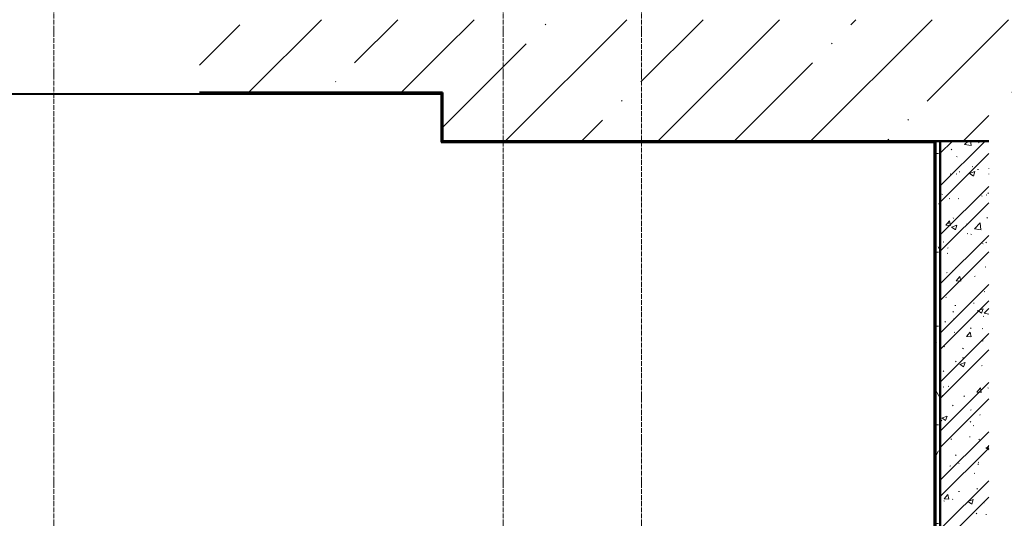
# Model space of a CAD drawing. Header units: millimetres. Extents: x 2069 to 83669, y 801 to 118701.
# Tile 42 of 145: x 22667 to 26720, y 55800 to 57854. Entities that reach past the tile are written whole.
import ezdxf

# ---------------------------------------------------------------- set-up
doc = ezdxf.new("R2010")
doc.units = ezdxf.units.MM
doc.linetypes.add('ADSK_Линия сетки', pattern=[25, 20, -2.5, 0, -2.5])
for name, color, linetype, lineweight in [('Оси', 7, 'Continuous', 9), ('Стены разрез', 7, 'Continuous', 40), ('Стены штриховка', 7, 'Continuous', 40)]:
    doc.layers.add(name, color=color, linetype=linetype, lineweight=lineweight)
pattern_1 = [(45, (0, 0), (-314.308964, 314.308964), []), (45, (314.3, 0), (-314.308964, 314.308964), [555.625, -111.125, 3.353, -107.772])]

# ---------------------------------------------------------------- blocks, each defined once
blk = doc.blocks.new('135_SLK_GD_AR_rvt-1-Оборудование_B2_-11_400__На лист секция 6_-11_400')
at = {"layer": 'Стены разрез', "lineweight": 9, "true_color": 0xaaaaaa}
h = blk.add_hatch(dxfattribs=at)
h.set_pattern_fill('FP_4', color=253, style=0, pattern_type=2)
h.set_pattern_definition([(0, (0, 0), (406.4, 101.6), [33.528, -271.272, 33.528, -271.272, -1625.6]), (0, (0, 0), (406.4, 101.6), [-609.6, 33.528, -576.072, 33.528, -271.272, -711.2]), (0, (0, 0), (406.4, 101.6), [-1524, 33.528, -169.672, 33.528, -474.472]), (120, (152.4, 50.8), (-291.188181, 301.1527241), [33.528, -271.272, 33.528, -271.272, -1625.6]), (120, (152.4, 50.8), (-291.188181, 301.1527241), [-609.6, 33.528, -576.072, 33.528, -271.272, -711.2]), (120, (152.4, 50.8), (-291.188181, 301.1527241), [-1524, 33.528, -169.672, 33.528, -474.472]), (240, (203.2, 254), (-115.211819, -402.7527241), [33.528, -271.272, 33.528, -271.272, -1625.6]), (240, (203.2, 254), (-115.211819, -402.7527241), [-609.6, 33.528, -576.072, 33.528, -271.272, -711.2]), (240, (203.2, 254), (-115.211819, -402.7527241), [-1524, 33.528, -169.672, 33.528, -474.472])])
h.paths.add_polyline_path([(-13031829.7, -9236900.3), (-13031809.7, -9236900.3), (-13031809.7, -9233500.3), (-13031829.7, -9233500.3), (-13031829.7, -9236895.3)])
h = blk.add_hatch(dxfattribs=at)
h.set_pattern_fill('FP_1', color=253, style=0, pattern_type=2)
h.set_pattern_definition([(50, (0, 0), (218.6211678, -19.1267987), [22.86, -251.46]), (355, (0, 0), (-42.2918743, 229.2684153), [18.288, -201.168]), (100.451, (18.22, -1.6), (176.3310746, 210.139632), [19.428, -213.708]), (46.184, (0, 60.96), (325.29495, -50.4516404), [34.29, -377.19]), (96.636, (27.1, 56.76), (284.8830085, 296.912656), [29.142, -320.562]), (351.184, (0, 60.96), (284.8858166, 296.910704), [27.432, -301.752]), (21, (30.48, 45.72), (181.9375257, -122.7183205), [22.86, -251.46]), (326, (30.48, 45.72), (74.1622266, 221.0261817), [18.288, -201.168]), (71.451, (45.64, 35.5), (256.100348, 98.305262), [19.428, -213.708]), (37.5, (0, 0), (3.70638957, 101.46589536), [3.353, -195.377, 3.353, -200.863, -201.93]), (37.5, (0, 0), (3.70638957, 101.46589536), [-402.946, 3.353, -198.577]), (7.5, (0, 0), (80.18357624, 120.2165259), [3.353, -113.081, 3.353, -190.805, -76.962]), (7.5, (0, 0), (80.18357624, 120.2165259), [-310.591, 3.353, -73.609]), (327.5, (-67.97, 0), (162.70864647, -6.87497134), [3.353, -72.847, 3.353, -234.391, -315.468]), (327.5, (-67.97, 0), (162.70864647, -6.87497134), [-313.944, 3.353, -312.115]), (317.5, (-98.45, 0), (177.7546761, 30.511831), [3.353, -95.707, 3.353, -154.534, -224.028]), (317.5, (-98.45, 0), (177.7546761, 30.511831), [-256.946, 3.353, -220.675])])
h.paths.add_polyline_path([(-13031809.7, -9236900.3), (-13031609.7, -9236900.3), (-13031609.7, -9233500.3), (-13031809.7, -9233500.3), (-13031809.7, -9236895.3)])
h = blk.add_hatch(dxfattribs=at)
h.set_pattern_fill('FP_2', color=253, style=0, pattern_type=2)
h.set_pattern_definition([(45, (0, 0), (-101.0278814, 101.0278814), []), (45, (67.35, 0), (-101.0278814, 101.0278814), [])])
h.paths.add_polyline_path([(-13031809.7, -9236900.3), (-13031609.7, -9236900.3), (-13031609.7, -9233500.3), (-13031809.7, -9233500.3), (-13031809.7, -9236895.3)])
at = {"layer": 'Стены разрез', "color": 253, "true_color": 0xaaaaaa}
for p, q in [((-13036954.7, -9233305.3), (-13033864.7, -9233305.3)), ((-13033864.7, -9233300.3), (-13034859.7, -9233300.3)), ((-13033859.7, -9233300.3), (-13033864.7, -9233300.3)), ((-13033864.7, -9233305.3), (-13033864.7, -9233500.3)), ((-13033859.7, -9233500.3), (-13033859.7, -9233300.3)), ((-13033864.7, -9233500.3), (-13033864.7, -9233505.3)), ((-13033864.7, -9233505.3), (-13032209.7, -9233505.3)), ((-13032209.7, -9233500.3), (-13033859.7, -9233500.3)), ((-13031834.7, -9233500.3), (-13032209.7, -9233500.3)), ((-13032209.7, -9233505.3), (-13031834.7, -9233505.3)), ((-13031809.7, -9233500.3), (-13031834.7, -9233500.3)), ((-13031834.7, -9233505.3), (-13031834.7, -9236895.3)), ((-13031609.7, -9233500.3), (-13031809.7, -9233500.3))]:
    blk.add_line(p, q, dxfattribs=at)
at = {"layer": 'Стены штриховка', "color": 253, "true_color": 0xaaaaaa}
for p, q in [((-13031829.7, -9233500.3), (-13031829.7, -9236895.3)), ((-13031809.7, -9233500.3), (-13031809.7, -9236895.3)), ((-13031809.7, -9236895.3), (-13031809.7, -9233500.3))]:
    blk.add_line(p, q, dxfattribs=at)
blk = doc.blocks.new('135_SLK_K1-2-3_KR_rvt-1-Оборудование_B2_-11_400__На лист секция 6_-11_400')
at = {"layer": 'Стены разрез', "lineweight": 9, "true_color": 0xaaaaaa}
h = blk.add_hatch(dxfattribs=at)
h.set_pattern_fill('FP_6', color=253, style=0, pattern_type=2)
h.set_pattern_definition(pattern_1)
h.paths.add_polyline_path([(-13033859.7, -9233300.3), (-13033859.7, -9233000.3), (-13034859.7, -9233000.3), (-13034859.7, -9233300.3)])
h = blk.add_hatch(dxfattribs=at)
h.set_pattern_fill('FP_6', color=253, style=0, pattern_type=2)
h.set_pattern_definition(pattern_1)
h.paths.add_polyline_path([(-13031609.7, -9233500.3), (-13031609.7, -9233300.3), (-13030609.7, -9233300.3), (-13030609.7, -9233000.3), (-13033859.7, -9233000.3), (-13033859.7, -9233500.3), (-13032097.5, -9233500.3)])
at = {"layer": 'Стены разрез', "color": 253, "true_color": 0xaaaaaa}
for p, q in [((-13034859.7, -9233300.3), (-13033859.7, -9233300.3)), ((-13033859.7, -9233300.3), (-13033859.7, -9233500.3)), ((-13033859.7, -9233500.3), (-13031609.7, -9233500.3))]:
    blk.add_line(p, q, dxfattribs=at)
blk = doc.blocks.new('A$C946fac60')
at = {"layer": 'Оси', "color": 253, "linetype": 'ADSK_Линия сетки', "true_color": 0xaaaaaa}
for p, q in [((19852.7, 800), (19852.7, 90869.8)), ((21702.7, 800), (21702.7, 90869.8)), ((22272.7, 800), (22272.7, 90869.8))]:
    blk.add_line(p, q, dxfattribs=at)
at = {"lineweight": 5}
for name in ['135_SLK_GD_AR_rvt-1-Оборудование_B2_-11_400__На лист секция 6_-11_400', '135_SLK_K1-2-3_KR_rvt-1-Оборудование_B2_-11_400__На лист секция 6_-11_400']:
    blk.add_blockref(name, (13055312.4, 9268031.9), dxfattribs=at)

msp = doc.modelspace()

# ---------------------------------------------------------------- block references
msp.add_blockref('A$C946fac60', (2954.3, 22822.3))

doc.saveas('drawing.dxf')
